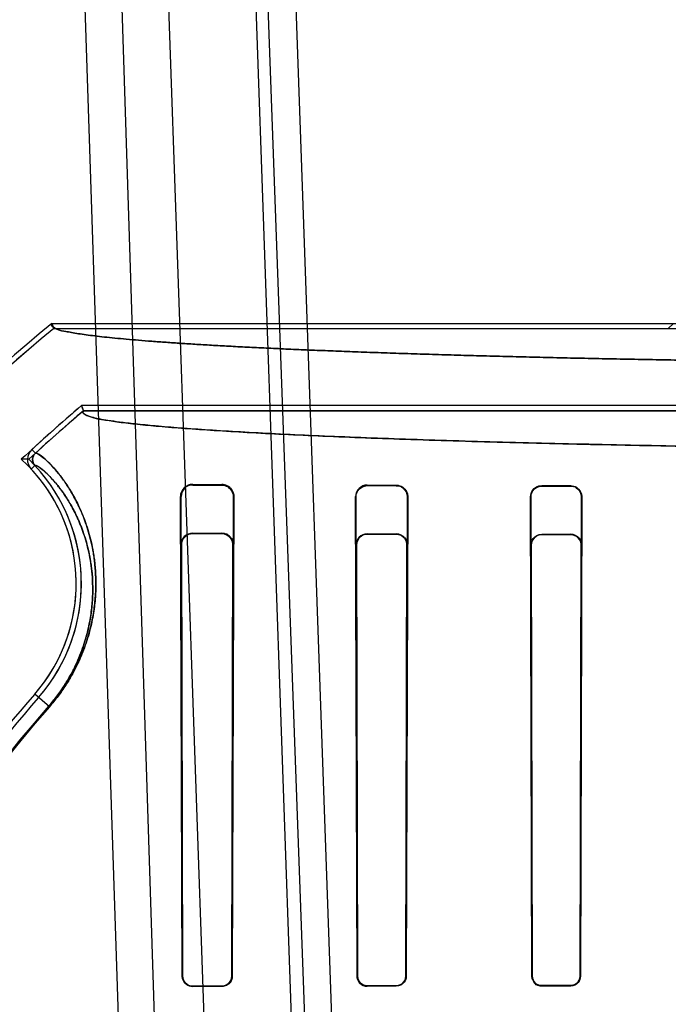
# Model space of a CAD drawing. Header units: millimetres. Extents: x 0 to 297, y 0 to 210.
# Tile 222 of 256: x 58.252 to 58.408, y 160.174 to 160.411. Entities that reach past the tile are written whole.
import ezdxf

# ---------------------------------------------------------------- set-up
doc = ezdxf.new("R2010")
doc.units = ezdxf.units.MM
doc.header["$LTSCALE"] = 16.335
doc.layers.get('0').update_dxf_attribs({"linetype": 'CONTINUOUS'})
for name, color, linetype in [('AXES_REF', 7, 'CONTINUOUS'), ('INTFCLR_1', 7, 'CONTINUOUS'), ('INTFCLR_144815', 7, 'CONTINUOUS'), ('INTFCLR_72935', 7, 'CONTINUOUS')]:
    doc.layers.add(name, color=color, linetype=linetype)

msp = doc.modelspace()

# ---------------------------------------------------------------- linework, layer by layer
at = {"color": 7, "linetype": 'Continuous'}
for radius in [6.787079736, 6.7865, 6.743039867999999]:
    msp.add_circle((57.4637311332, 154.7114782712), radius, dxfattribs=at)
msp.add_arc((57.4637311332, 154.7114782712), 6.72, 278.2771290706, 261.7228709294, dxfattribs=at)
at = {"layer": 'AXES_REF', "color": 9, "linetype": 'Continuous'}
msp.add_circle((57.4637311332, 154.7114782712), 6.191158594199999, dxfattribs=at)
at = {"layer": 'INTFCLR_1', "color": 6, "linetype": 'Continuous'}
for p, q in [((58.2595149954, 160.3379506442), (58.25995656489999, 160.3367163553)), ((58.25951499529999, 160.3379506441), (58.43805162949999, 160.3379506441)), ((58.4091383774, 160.3379506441), (58.4079040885, 160.3367163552)), ((58.25995656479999, 160.3367163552), (58.4079040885, 160.3367163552)), ((58.2671145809, 160.3169378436), (58.26666085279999, 160.3181721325)), ((58.4079040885, 160.3181721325), (58.26666085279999, 160.3181721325)), ((58.7887390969, 160.3169378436), (58.267114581, 160.3169378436)), ((58.2934268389, 160.2992298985), (58.3004268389, 160.2991940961)), ((58.2934268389, 160.2990589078), (58.3004268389, 160.299031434)), ((58.33542683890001, 160.2990538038), (58.3424268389, 160.2990314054)), ((58.33542683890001, 160.2989177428), (58.3424268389, 160.2988988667)), ((58.3774268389, 160.2989391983), (58.3844268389, 160.2989241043)), ((58.3774268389, 160.2988195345), (58.3844268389, 160.298806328)), ((58.2908937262, 160.1808643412), (58.2904662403, 160.2962658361)), ((58.2909977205, 160.1808643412), (58.2906362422, 160.2962658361)), ((58.303169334, 160.2962658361), (58.3028253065, 160.1808643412)), ((58.3033240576, 160.2962658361), (58.3029255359, 160.1808643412)), ((58.33300224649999, 160.1808643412), (58.3326433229, 160.2962658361)), ((58.3330965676, 160.1808643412), (58.3327784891, 160.2962658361)), ((58.3450426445, 160.2962658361), (58.3447344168, 160.1808643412)), ((58.34517115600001, 160.2962658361), (58.34482640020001, 160.1808643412)), ((58.3750821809, 160.1808643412), (58.37475880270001, 160.2962658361)), ((58.3751704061, 160.1808643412), (58.3748775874, 160.2962658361)), ((58.386953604, 160.2962658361), (58.3866668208, 160.1808643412)), ((58.3870687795, 160.2962658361), (58.3867535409, 160.1808643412)), ((58.3004268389, 160.1784643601), (58.2934268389, 160.1784463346)), ((58.3004268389, 160.1783639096), (58.2934268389, 160.1783440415)), ((58.3424268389, 160.1785564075), (58.33542683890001, 160.1785428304)), ((58.3424268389, 160.1784643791), (58.33542683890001, 160.1784496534)), ((58.3844268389, 160.1786249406), (58.3774268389, 160.1786149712)), ((58.3774268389, 160.1785275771), (58.3844268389, 160.1785382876))]:
    msp.add_line(p, q, dxfattribs=at)
at = {"layer": 'INTFCLR_1', "color": 9, "linetype": 'Continuous'}
for p, q in [((58.2555646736, 160.3067203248), (58.2547292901, 160.3076289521)), ((58.2554490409, 160.3037428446), (58.2545458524, 160.3029015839)), ((58.2934268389, 160.2992298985), (58.2934268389, 160.2990589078)), ((58.3004268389, 160.299031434), (58.3004268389, 160.299194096)), ((58.33542683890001, 160.2990538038), (58.33542683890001, 160.2989177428)), ((58.3424268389, 160.2988988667), (58.3424268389, 160.2990314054)), ((58.3774268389, 160.2989391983), (58.3774268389, 160.2988195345)), ((58.3844268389, 160.298806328), (58.3844268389, 160.2989241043)), ((58.2906362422, 160.2962658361), (58.2904662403, 160.2962658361)), ((58.3033240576, 160.2962658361), (58.303169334, 160.2962658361)), ((58.3327784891, 160.2962658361), (58.3326433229, 160.2962658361)), ((58.34517115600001, 160.2962658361), (58.3450426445, 160.2962658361)), ((58.3748775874, 160.2962658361), (58.37475880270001, 160.2962658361)), ((58.3870687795, 160.2962658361), (58.386953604, 160.2962658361)), ((58.2589227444, 160.2456871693), (58.2553968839, 160.2487700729)), ((58.2908937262, 160.1808643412), (58.2909977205, 160.1808643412)), ((58.3028253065, 160.1808643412), (58.3029255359, 160.1808643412)), ((58.33300224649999, 160.1808643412), (58.3330965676, 160.1808643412)), ((58.3447344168, 160.1808643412), (58.34482640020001, 160.1808643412)), ((58.3750821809, 160.1808643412), (58.3751704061, 160.1808643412)), ((58.3866668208, 160.1808643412), (58.3867535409, 160.1808643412)), ((58.2934268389, 160.1784463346), (58.2934268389, 160.1783440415)), ((58.3004268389, 160.1783639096), (58.3004268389, 160.1784643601)), ((58.33542683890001, 160.1785428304), (58.33542683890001, 160.1784496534)), ((58.3424268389, 160.1784643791), (58.3424268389, 160.1785564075)), ((58.3774268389, 160.1786149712), (58.3774268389, 160.1785275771)), ((58.3844268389, 160.1785382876), (58.3844268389, 160.1786249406))]:
    msp.add_line(p, q, dxfattribs=at)
at = {"layer": 'INTFCLR_1', "color": 7, "linetype": 'Continuous'}
for points in [[(58.3753467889, 160.179994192), (58.3753098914, 160.1800876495), (58.3752772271, 160.1801825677), (58.37524884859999, 160.1802787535), (58.3752247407, 160.1803762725), (58.37520502, 160.1804746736), (58.375189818, 160.1805729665), (58.3751790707, 160.1806706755), (58.37517263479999, 160.1807678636), (58.3751704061, 160.1808643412)], [(58.33542683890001, 160.1785428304), (58.3353268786, 160.17854478), (58.3352263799, 160.178551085), (58.3351255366, 160.1785618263), (58.33502467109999, 160.1785770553), (58.33492386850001, 160.1785968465), (58.334822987, 160.1786213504), (58.3347221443, 160.1786506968), (58.33462170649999, 160.1786849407), (58.3345219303, 160.1787241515)]]:
    msp.add_lwpolyline(points, dxfattribs=at)
at = {"layer": 'INTFCLR_1', "color": 6, "linetype": 'Continuous'}
for centre, radius, start, end in [((58.5279268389, 160.0104782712), 0.4221840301, 129.3995061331, 163.0369045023), ((58.5279268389, 160.0104782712), 0.4036526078, 130.3349250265, 132.5951338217), ((58.5279268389, 160.0104782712), 0.402418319, 130.3994273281, 132.5951405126), ((58.2569859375, 160.3051741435), 0.0033344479, 132.5907813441, 222.9640981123), ((58.2569859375, 160.3051741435), 0.002100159, 132.5907853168, 222.9632922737), ((58.2249815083, 160.2753643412), 0.0404023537, 318.8345507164, 42.9668588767), ((58.2249815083, 160.2753643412), 0.0416366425, 318.8345507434, 42.9668585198), ((58.29341096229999, 160.2962851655), 0.0029447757, 89.6910913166, 180.3760887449), ((58.2934155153, 160.2962796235), 0.0027793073, 89.76656095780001, 180.2842300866), ((58.33541764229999, 160.2962794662), 0.0027743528, 89.81007119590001, 180.2814887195), ((58.5279268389, 160.0104782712), 0.3620159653, 138.8345507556, 166.0686238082), ((58.5279268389, 160.0104782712), 0.3607816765, 138.8345507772, 166.0686236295)]:
    msp.add_arc(centre, radius, start, end, dxfattribs=at)
at = {"layer": 'INTFCLR_1', "color": 9, "linetype": 'Continuous'}
for radius, start, end in [(0.3575673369, 138.8345507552, 166.0686236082), (0.3573323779, 138.8345501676, 166.0686229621)]:
    msp.add_arc((58.5279268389, 160.0104782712), radius, start, end, dxfattribs=at)
at = {"layer": 'INTFCLR_1', "color": 6, "linetype": 'Continuous'}
for points, knots in [([(58.4441997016, 160.3286428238), (58.4417048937, 160.328671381), (58.4367416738, 160.3287310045), (58.4293386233, 160.3288285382), (58.42202117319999, 160.3289336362), (58.4147956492, 160.3290462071), (58.4076683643, 160.3291661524), (58.4006454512, 160.3292933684), (58.39373307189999, 160.3294277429), (58.3869371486, 160.3295691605), (58.3802636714, 160.3297174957), (58.3737183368, 160.3298726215), (58.3673069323, 160.3300343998), (58.3610349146, 160.3302026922), (58.3549078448, 160.3303773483), (58.348930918, 160.3305582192), (58.3431094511, 160.3307451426), (58.33744836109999, 160.3309379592), (58.3319527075, 160.331136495), (58.32662710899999, 160.3313405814), (58.3214763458, 160.3315500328), (58.3165047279, 160.3317646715), (58.3117167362, 160.3319843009), (58.3071163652, 160.3322087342), (58.30270777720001, 160.3324377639), (58.2984946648, 160.3326711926), (58.2944808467, 160.332908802), (58.29066967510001, 160.3331503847), (58.2870645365, 160.3333957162), (58.2836684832, 160.3336445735), (58.2804844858, 160.3338967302), (58.27751528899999, 160.3341519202), (58.27476335, 160.3344099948), (58.2722313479, 160.3346703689), (58.2699204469, 160.3349338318), (58.2678358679, 160.3351966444), (58.2659689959, 160.3354694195), (58.2643536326, 160.3357176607), (58.2625586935, 160.3361193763), (58.2611444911, 160.3361712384), (58.25903865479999, 160.337560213), (58.25951499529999, 160.3379506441)], [0, 0, 0, 0, 0.0403244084, 0.08022268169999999, 0.1196604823, 0.158603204, 0.1970177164, 0.2348698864, 0.2721280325, 0.3087585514, 0.3447311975, 0.3800131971, 0.4145757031, 0.4483870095, 0.4814196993, 0.5136432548, 0.5450319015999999, 0.5755562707, 0.6051923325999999, 0.6339120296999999, 0.6616931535, 0.6885090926, 0.7143394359, 0.7391592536, 0.7629498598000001, 0.7856881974, 0.8073570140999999, 0.8279356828, 0.8474088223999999, 0.8657587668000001, 0.8829705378, 0.8990301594, 0.9139245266, 0.9276417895, 0.9401714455, 0.951504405, 0.9616333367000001, 0.9705528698, 0.9782603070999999, 0.9900456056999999, 1, 1, 1, 1]), ([(58.788739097, 160.3169378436), (58.789451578, 160.3163314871), (58.7859808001, 160.3150376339), (58.7837009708, 160.3147715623), (58.7798509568, 160.3141361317), (58.7755378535, 160.3136733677), (58.77021874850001, 160.3131581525), (58.764075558, 160.3126711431), (58.7569748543, 160.3121835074), (58.7490478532, 160.3117131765), (58.74032019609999, 160.3112593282), (58.7308241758, 160.3108244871), (58.7205970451, 160.3104102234), (58.709672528, 160.3100179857), (58.69809397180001, 160.3096493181), (58.685902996, 160.3093055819), (58.67315286, 160.3089882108), (58.6598838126, 160.308698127), (58.6461395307, 160.3084362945), (58.63197311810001, 160.3082037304), (58.6174440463, 160.3080013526), (58.602599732, 160.307829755), (58.5874860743, 160.3076894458), (58.57215508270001, 160.3075809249), (58.55666510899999, 160.3075046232), (58.5410787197, 160.3074608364), (58.5254610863, 160.3074496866), (58.5098673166, 160.3074711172), (58.4943488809, 160.3075249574), (58.4789521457, 160.3076110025), (58.4637304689, 160.3077289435), (58.4487373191, 160.3078783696), (58.4340304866, 160.308058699), (58.4196674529, 160.3082691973), (58.4057019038, 160.3085089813), (58.3921774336, 160.308777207), (58.3791459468, 160.309072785), (58.3666524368, 160.3093946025), (58.3547407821, 160.3097413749), (58.34344150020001, 160.3101121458), (58.3328025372, 160.3105053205), (58.3228554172, 160.3109195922), (58.3136400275, 160.31135315), (58.30518477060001, 160.3118045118), (58.29752298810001, 160.3122717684), (58.2906866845, 160.3127519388), (58.2847847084, 160.3132371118), (58.279916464, 160.3137078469), (58.2760968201, 160.3141575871), (58.2732856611, 160.3145407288), (58.2710901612, 160.314942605), (58.2693433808, 160.3152427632), (58.2663710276, 160.3163050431), (58.2671145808, 160.3169378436)], [0, 0, 0, 0, 0.005364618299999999, 0.0105103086, 0.0174735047, 0.0261349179, 0.0359631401, 0.0479194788, 0.0615367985, 0.0767520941, 0.0934596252, 0.1116466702, 0.1312601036, 0.1521500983, 0.1743285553, 0.197685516, 0.2220813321, 0.2474609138, 0.273788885, 0.3009058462, 0.3287025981, 0.3571072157, 0.3860294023, 0.4153686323, 0.4450179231, 0.4748505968, 0.5047419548, 0.5345700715, 0.5642659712, 0.5937258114, 0.6228569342, 0.6515502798, 0.6797013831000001, 0.707192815, 0.7339173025, 0.7597921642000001, 0.7847578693, 0.8086595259, 0.8314541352, 0.8530886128, 0.8734848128, 0.8924998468, 0.9101750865, 0.9263842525, 0.9410518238, 0.9541875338, 0.9656850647, 0.9749912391, 0.9822753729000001, 0.9876216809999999, 0.9915377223, 0.9944014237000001, 1, 1, 1, 1]), ([(58.3004268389, 160.299031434), (58.3008924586, 160.299029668), (58.30230555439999, 160.2986875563), (58.3031735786, 160.2971925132), (58.303169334, 160.2962658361)], [0, 0, 0, 0, 0.3344248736, 1, 1, 1, 1]), ([(58.3327784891, 160.2962658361), (58.33277654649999, 160.2967396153), (58.333120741, 160.2981091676), (58.3345574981, 160.2989201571), (58.33542683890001, 160.2989177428)], [0, 0, 0, 0, 0.3527462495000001, 1, 1, 1, 1]), ([(58.3424268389, 160.2990314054), (58.3429742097, 160.2990297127), (58.34440665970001, 160.2986078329), (58.3451750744, 160.2971186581), (58.34517115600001, 160.2962658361)], [0, 0, 0, 0, 0.390923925, 1, 1, 1, 1]), ([(58.3424268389, 160.2988988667), (58.3429830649, 160.2988974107), (58.3443552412, 160.2984599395), (58.345045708, 160.2970456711), (58.3450426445, 160.2962658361)], [0, 0, 0, 0, 0.4163167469, 1, 1, 1, 1]), ([(58.37475880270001, 160.2962658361), (58.3747567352, 160.2967586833), (58.3751185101, 160.2981424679), (58.3765647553, 160.298941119), (58.3774268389, 160.2989391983)], [0, 0, 0, 0, 0.3637448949, 1, 1, 1, 1]), ([(58.3748775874, 160.2962658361), (58.3748758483, 160.2967397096), (58.3752250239, 160.2980621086), (58.3766060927, 160.298821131), (58.3774268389, 160.2988195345)], [0, 0, 0, 0, 0.3660340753, 1, 1, 1, 1]), ([(58.3844268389, 160.2989241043), (58.3849013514, 160.2989231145), (58.3862680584, 160.2985706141), (58.38707229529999, 160.2971339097), (58.3870687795, 160.2962658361)], [0, 0, 0, 0, 0.3534303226, 1, 1, 1, 1]), ([(58.3844268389, 160.298806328), (58.3848889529, 160.2988054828), (58.3861975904, 160.2984605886), (58.3869565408, 160.2970880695), (58.386953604, 160.2962658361)], [0, 0, 0, 0, 0.3598034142, 1, 1, 1, 1]), ([(58.2934268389, 160.1783440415), (58.2928910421, 160.1783424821), (58.29156768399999, 160.1787564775), (58.2908953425, 160.1801138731), (58.2908937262, 160.1808643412)], [0, 0, 0, 0, 0.4165529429, 1, 1, 1, 1]), ([(58.3028253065, 160.1808643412), (58.3028243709, 160.1803666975), (58.302438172, 160.1791152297), (58.3011493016, 160.1784661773), (58.3004268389, 160.1784643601)], [0, 0, 0, 0, 0.4078687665, 1, 1, 1, 1]), ([(58.3029255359, 160.1808643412), (58.30292457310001, 160.1803986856), (58.3025756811, 160.1791065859), (58.30122836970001, 160.1783661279), (58.3004268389, 160.1783639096)], [0, 0, 0, 0, 0.3674716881, 1, 1, 1, 1]), ([(58.33542683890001, 160.1784496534), (58.3349672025, 160.1784486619), (58.333712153, 160.1787909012), (58.33300373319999, 160.1800959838), (58.33300224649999, 160.1808643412)], [0, 0, 0, 0, 0.3742987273, 1, 1, 1, 1]), ([(58.3447344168, 160.1808643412), (58.3447334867, 160.18032915), (58.3443012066, 160.179113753), (58.34306791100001, 160.178557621), (58.3424268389, 160.1785564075)], [0, 0, 0, 0, 0.4549926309, 1, 1, 1, 1]), ([(58.34482640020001, 160.1808643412), (58.3448254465, 160.1803578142), (58.3444298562, 160.1791041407), (58.34314126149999, 160.1784658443), (58.3424268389, 160.1784643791)], [0, 0, 0, 0, 0.4148630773, 1, 1, 1, 1]), ([(58.3774268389, 160.1785275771), (58.37684145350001, 160.1785266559), (58.3755986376, 160.1790102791), (58.37508327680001, 160.1802554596), (58.3750821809, 160.1808643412)], [0, 0, 0, 0, 0.4901628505, 1, 1, 1, 1]), ([(58.3866668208, 160.1808643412), (58.3866659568, 160.1803392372), (58.3862400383, 160.1791584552), (58.38504353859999, 160.1786257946), (58.3844268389, 160.1786249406)], [0, 0, 0, 0, 0.4598900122, 1, 1, 1, 1]), ([(58.3867535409, 160.1808643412), (58.3867525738, 160.1803170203), (58.3863079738, 160.1790902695), (58.3850655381, 160.1785392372), (58.3844268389, 160.1785382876)], [0, 0, 0, 0, 0.4614770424, 1, 1, 1, 1])]:
    msp.add_open_spline(points, degree=3, knots=knots, dxfattribs=at)
at = {"layer": 'INTFCLR_1', "color": 9, "linetype": 'Continuous'}
for points, knots in [([(58.2555646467, 160.3067203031), (58.2556376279, 160.3067874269), (58.2560083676, 160.3066994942), (58.25689656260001, 160.3061478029), (58.258187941, 160.3050607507), (58.2597017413, 160.3035229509), (58.2611886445, 160.3017950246), (58.2628066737, 160.2996238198), (58.2644963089, 160.2969539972), (58.2661783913, 160.2937287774), (58.2677596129, 160.2898625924), (58.2688434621, 160.2861564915), (58.269427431, 160.2832686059), (58.2697098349, 160.2814394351), (58.2699509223, 160.2794470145), (58.2701334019, 160.2767815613), (58.2701159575, 160.2733534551), (58.2698557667, 160.2703016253), (58.2694621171, 160.2676865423), (58.2688862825, 160.2647856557), (58.2680419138, 160.2617570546), (58.2670506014, 160.2590600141), (58.26636504, 160.2574188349), (58.26558276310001, 160.2556957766), (58.26469369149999, 160.2539619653), (58.2636921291, 160.2522239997), (58.2625764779, 160.2504324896), (58.2610252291, 160.2482126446), (58.2596494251, 160.2465182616), (58.2589227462, 160.2456871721)], [0, 0, 0, 0, 0.0043487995, 0.0136035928, 0.04878972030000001, 0.0757239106, 0.1088987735, 0.1484675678, 0.1944556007, 0.2472995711, 0.3078051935, 0.3773692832, 0.41627962, 0.4369550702, 0.4585302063, 0.5042876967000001, 0.5540248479, 0.6087443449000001, 0.6384498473, 0.6699745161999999, 0.7384164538, 0.776051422, 0.7959419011, 0.8164110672, 0.8590356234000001, 0.8813281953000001, 0.9043733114, 0.9515813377, 1, 1, 1, 1]), ([(58.25544905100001, 160.3037428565), (58.2555196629, 160.3038084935), (58.2558751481, 160.3037375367), (58.2567330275, 160.3032188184), (58.2579646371, 160.3021995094), (58.259410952, 160.3007471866), (58.26082925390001, 160.2991147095), (58.2623728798, 160.2970604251), (58.2639848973, 160.2945321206), (58.2655903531, 160.2914753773), (58.2671005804, 160.2878087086), (58.2681371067, 160.2842919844), (58.2686967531, 160.2815507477), (58.2689679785, 160.27981406), (58.2692046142, 160.2778853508), (58.2693071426, 160.2763918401), (58.269340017, 160.2753643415)], [0, 0, 0, 0, 0.008799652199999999, 0.0271536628, 0.09670637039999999, 0.1498906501, 0.2153965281, 0.2935349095, 0.3843625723, 0.4887483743, 0.6082902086, 0.7457545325, 0.8226554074, 0.8635204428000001, 0.9061657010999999, 1, 1, 1, 1]), ([(58.269340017, 160.2753643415), (58.26937327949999, 160.2743247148), (58.2693620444, 160.2720970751), (58.2691214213, 160.2692347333), (58.2687500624, 160.2667499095), (58.2682056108, 160.263993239), (58.2674056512, 160.2611149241), (58.2663127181, 160.2581352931), (58.265268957, 160.2557377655), (58.2642283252, 160.2537062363), (58.2632771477, 160.2520543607), (58.26221746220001, 160.2503516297), (58.26074373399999, 160.2482418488), (58.25943642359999, 160.2466316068), (58.2587458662, 160.2458418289)], [0, 0, 0, 0, 0.0971929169, 0.2079428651, 0.2680693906, 0.3318806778, 0.4704266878, 0.5466146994, 0.6283116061, 0.7146055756, 0.7597379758, 0.8063943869, 0.9019712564, 1, 1, 1, 1])]:
    msp.add_open_spline(points, degree=3, knots=knots, dxfattribs=at)
at = {"layer": 'INTFCLR_1', "color": 7, "linetype": 'Continuous'}
for points, knots in [([(58.3028462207, 160.2978807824), (58.3025718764, 160.2982985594), (58.3018304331, 160.2989647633), (58.3008730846, 160.2991918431), (58.3004268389, 160.299194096)], [0, 0, 0, 0, 0.5283023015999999, 1, 1, 1, 1]), ([(58.3004268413, 160.2991940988), (58.30093752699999, 160.2991947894), (58.3024335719, 160.2988082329), (58.30333928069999, 160.2972295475), (58.30332406, 160.2962658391)], [0, 0, 0, 0, 0.3463418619, 1, 1, 1, 1]), ([(58.2934268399, 160.1784463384), (58.2929566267, 160.1784446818), (58.29169919, 160.1787981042), (58.29099316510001, 160.1801038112), (58.2909977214, 160.1808643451)], [0, 0, 0, 0, 0.3820523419, 1, 1, 1, 1]), ([(58.33542683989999, 160.1785428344), (58.334836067, 160.1785412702), (58.33360074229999, 160.1790326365), (58.3330945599, 160.1802683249), (58.3330965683, 160.1808643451)], [0, 0, 0, 0, 0.4977886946, 1, 1, 1, 1]), ([(58.3774268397, 160.178614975), (58.3768620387, 160.1786139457), (58.375666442, 160.1790814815), (58.3751697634, 160.1802796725), (58.3751704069, 160.1808643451)], [0, 0, 0, 0, 0.4913564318, 1, 1, 1, 1])]:
    msp.add_open_spline(points, degree=3, knots=knots, dxfattribs=at)
for points in [[(58.3033240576, 160.2962658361), (58.3033273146, 160.2968272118), (58.3031543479, 160.297411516), (58.3028462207, 160.2978807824)], [(58.29174136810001, 160.1791225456), (58.29138454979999, 160.1794655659), (58.2910387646, 160.1799351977), (58.2910378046, 160.1804301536)], [(58.3345219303, 160.1787241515), (58.3339721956, 160.1789549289), (58.3332668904, 160.179401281), (58.3332658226, 160.1799974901)], [(58.3774268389, 160.1786149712), (58.3768789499, 160.1786141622), (58.376108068, 160.1787072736), (58.3758955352, 160.1792122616)], [(58.2934268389, 160.1784463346), (58.2929679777, 160.1784451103), (58.2924367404, 160.1785159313), (58.29210594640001, 160.1788339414)]]:
    msp.add_open_spline(points, degree=3, dxfattribs=at)
at = {"layer": 'INTFCLR_144815', "color": 9, "linetype": 'Continuous'}
for p, q in [((58.2629751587, 160.5484094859), (58.2810931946, 160.0032339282)), ((58.2720047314, 160.5484094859), (58.2895645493, 160.0034171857)), ((58.2829268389, 160.5484094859), (58.3019909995, 160.0025010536)), ((58.3039268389, 160.5484094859), (58.32296540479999, 160.0032339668)), ((58.3265183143, 160.0022861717), (58.3067365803, 160.5484094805)), ((58.313451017, 160.5484094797), (58.3327746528, 160.0031802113))]:
    msp.add_line(p, q, dxfattribs=at)
at = {"layer": 'INTFCLR_72935', "color": 6, "linetype": 'Continuous'}
for p, q in [((58.259956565, 160.3367163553), (58.25951499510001, 160.337950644)), ((58.25951499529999, 160.3379506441), (58.43805162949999, 160.3379506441)), ((58.25995656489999, 160.3367163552), (58.43471161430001, 160.3367163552)), ((58.2666608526, 160.3181721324), (58.2671145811, 160.3169378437)), ((58.43471161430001, 160.3181721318), (58.2666608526, 160.3181721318)), ((58.2671145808, 160.3169378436), (58.788739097, 160.3169378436)), ((58.2934268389, 160.2874840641), (58.3004268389, 160.2874522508)), ((58.3004268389, 160.287303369), (58.2934268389, 160.2873289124)), ((58.33542683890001, 160.2873241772), (58.3424268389, 160.2873033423)), ((58.3424268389, 160.2871785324), (58.33542683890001, 160.2871964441)), ((58.3774268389, 160.2872167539), (58.3844268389, 160.2872024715)), ((58.3844268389, 160.2870902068), (58.3774268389, 160.2871028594)), ((58.2905359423, 160.2845908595), (58.2908937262, 160.1808643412)), ((58.2906905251, 160.2845908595), (58.2909977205, 160.1808643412)), ((58.3028253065, 160.1808643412), (58.3031186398, 160.2845908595)), ((58.3032615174, 160.2845908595), (58.3029255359, 160.1808643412)), ((58.3326970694, 160.2845908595), (58.33300224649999, 160.1808643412)), ((58.33282415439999, 160.2845908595), (58.3330965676, 160.1808643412)), ((58.3447344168, 160.1808643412), (58.3449988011, 160.2845908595)), ((58.3451203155, 160.2845908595), (58.34482640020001, 160.1808643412)), ((58.3750821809, 160.1808643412), (58.37480546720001, 160.2845908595)), ((58.3749186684, 160.2845908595), (58.3751704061, 160.1808643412)), ((58.3866668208, 160.1808643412), (58.3869135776, 160.2845908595)), ((58.3870236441, 160.2845908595), (58.3867535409, 160.1808643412)), ((58.2934268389, 160.1784463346), (58.3004268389, 160.1784643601)), ((58.3004268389, 160.1783639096), (58.2934268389, 160.1783440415)), ((58.33542683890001, 160.1785428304), (58.3424268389, 160.1785564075)), ((58.3424268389, 160.1784643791), (58.33542683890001, 160.1784496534)), ((58.3774268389, 160.1786149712), (58.3844268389, 160.1786249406)), ((58.3844268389, 160.1785382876), (58.3774268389, 160.1785275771))]:
    msp.add_line(p, q, dxfattribs=at)
at = {"layer": 'INTFCLR_72935', "color": 9, "linetype": 'Continuous'}
for p, q in [((58.2934268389, 160.2873289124), (58.2934268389, 160.2874840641)), ((58.3004268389, 160.2874522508), (58.3004268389, 160.287303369)), ((58.33542683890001, 160.2871964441), (58.33542683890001, 160.2873241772)), ((58.3424268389, 160.2873033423), (58.3424268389, 160.2871785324)), ((58.3774268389, 160.2871028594), (58.3774268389, 160.2872167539)), ((58.3844268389, 160.2872024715), (58.3844268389, 160.2870902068)), ((58.2905359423, 160.2845908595), (58.2906905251, 160.2845908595)), ((58.3031186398, 160.2845908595), (58.3032615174, 160.2845908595)), ((58.3326970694, 160.2845908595), (58.33282415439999, 160.2845908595)), ((58.3449988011, 160.2845908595), (58.3451203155, 160.2845908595)), ((58.37480546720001, 160.2845908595), (58.3749186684, 160.2845908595)), ((58.3869135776, 160.2845908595), (58.3870236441, 160.2845908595)), ((58.2589227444, 160.2456871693), (58.2553968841, 160.2487700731)), ((58.2909977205, 160.1808643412), (58.2908937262, 160.1808643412)), ((58.3029255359, 160.1808643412), (58.3028253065, 160.1808643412)), ((58.3330965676, 160.1808643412), (58.33300224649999, 160.1808643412)), ((58.34482640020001, 160.1808643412), (58.3447344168, 160.1808643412)), ((58.3751704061, 160.1808643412), (58.3750821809, 160.1808643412)), ((58.3867535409, 160.1808643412), (58.3866668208, 160.1808643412)), ((58.2934268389, 160.1783440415), (58.2934268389, 160.1784463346)), ((58.3004268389, 160.1784643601), (58.3004268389, 160.1783639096)), ((58.33542683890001, 160.1784496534), (58.33542683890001, 160.1785428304)), ((58.3424268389, 160.1785564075), (58.3424268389, 160.1784643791)), ((58.3774268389, 160.1785275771), (58.3774268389, 160.1786149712)), ((58.3844268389, 160.1786249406), (58.3844268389, 160.1785382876))]:
    msp.add_line(p, q, dxfattribs=at)
at = {"layer": 'INTFCLR_72935', "color": 7, "linetype": 'Continuous'}
for points in [[(58.3868451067, 160.2855477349), (58.38688285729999, 160.28544481), (58.3869162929, 160.2853402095), (58.3869453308, 160.2852341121), (58.386970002, 160.2851261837), (58.3869900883, 160.2850171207), (58.3870053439, 160.2849086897), (58.38701587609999, 160.2848016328), (58.3870219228, 160.2846956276), (58.3870236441, 160.2845908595)], [(58.3752654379, 160.1799605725), (58.3752270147, 160.1800579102), (58.3751930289, 160.180156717), (58.375163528, 160.1802567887), (58.3751384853, 160.1803582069), (58.3751180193, 160.1804604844), (58.37510226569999, 160.1805625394), (58.3750911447, 160.180663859), (58.3750844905, 160.180764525), (58.3750821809, 160.1808643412)], [(58.3751704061, 160.1808643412), (58.3751726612, 160.1807672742), (58.3751791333, 160.1806699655), (58.3751898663, 160.1805726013), (58.3752048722, 160.1804755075), (58.3752241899, 160.1803787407), (58.3752479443, 160.1802821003), (58.37527623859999, 160.1801856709), (58.3753090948, 160.1800898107), (58.3753465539, 160.1799947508)], [(58.33542683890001, 160.1784496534), (58.3353234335, 160.1784516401), (58.3352193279, 160.1784581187), (58.3351147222, 160.1784691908), (58.3350099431, 160.1784849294), (58.3349050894, 160.178505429), (58.3348000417, 160.1785308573), (58.3346949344, 160.1785613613), (58.3345901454, 160.1785970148), (58.3344859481, 160.1786379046)], [(58.334524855, 160.1787229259), (58.3346225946, 160.1786846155), (58.3347216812, 160.1786508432), (58.33482190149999, 160.1786216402), (58.3349233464, 160.178596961), (58.3350255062, 160.1785769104), (58.3351272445, 160.1785616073), (58.3352280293, 160.1785509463), (58.3353279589, 160.1785447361), (58.33542683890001, 160.1785428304)]]:
    msp.add_lwpolyline(points, dxfattribs=at)
at = {"layer": 'INTFCLR_72935', "color": 6, "linetype": 'Continuous'}
for centre, radius, start, end in [((58.5279268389, 160.0104782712), 0.423418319, 129.3396669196, 163.123559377), ((58.5279268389, 160.0104782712), 0.4221840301, 129.3995061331, 163.1759166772), ((58.5279268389, 160.0104782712), 0.4036526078, 130.3349250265, 133.0911961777), ((58.5279268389, 160.0104782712), 0.402418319, 130.3994272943, 132.9037340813), ((58.25287495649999, 160.2032760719), 0.1019789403, 89.3830192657, 90.3978234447), ((58.2249815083, 160.2753643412), 0.0404023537, 318.8345507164, 47.7113289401), ((58.2249815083, 160.2753643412), 0.0416366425, 318.8345507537, 45.8691424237), ((58.29341315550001, 160.2846068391), 0.0028772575, 89.7275168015, 180.3182079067), ((58.2934165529, 160.2846028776), 0.0027260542, 89.78380881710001, 180.2525944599), ((58.33541846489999, 160.2846027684), 0.0027214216, 89.82369682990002, 180.2507261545), ((58.5279268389, 160.0104782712), 0.3620159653, 138.8345507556, 166.0686238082), ((58.5279268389, 160.0104782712), 0.3607816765, 138.8345507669, 166.0686236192)]:
    msp.add_arc(centre, radius, start, end, dxfattribs=at)
at = {"layer": 'INTFCLR_72935', "color": 9, "linetype": 'Continuous'}
for radius, start, end in [(0.3575673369, 138.8345507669, 166.0686236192), (0.3573323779, 138.8345501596, 166.0686229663)]:
    msp.add_arc((58.5279268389, 160.0104782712), radius, start, end, dxfattribs=at)
at = {"layer": 'INTFCLR_72935', "color": 6, "linetype": 'Continuous'}
for points, knots in [([(58.25951499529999, 160.3379506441), (58.2590386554, 160.3375602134), (58.2611444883, 160.3361712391), (58.2625586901, 160.3361193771), (58.2643536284, 160.3357176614), (58.2659689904, 160.3354694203), (58.2678358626, 160.3351966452), (58.2699204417, 160.3349338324), (58.272231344, 160.3346703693), (58.2747633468, 160.3344099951), (58.2775152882, 160.3341519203), (58.2804844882, 160.33389673), (58.2836684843, 160.3336445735), (58.28706453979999, 160.333395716), (58.2906696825, 160.3331503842), (58.29448085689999, 160.3329088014), (58.2984946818, 160.3326711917), (58.302707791, 160.3324377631), (58.3071163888, 160.332208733), (58.31171675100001, 160.3319843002), (58.3165047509, 160.3317646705), (58.3214763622, 160.3315500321), (58.326627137, 160.3313405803), (58.331952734, 160.331136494), (58.3374483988, 160.3309379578), (58.3431094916, 160.3307451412), (58.34893096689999, 160.3305582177), (58.3549078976, 160.3303773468), (58.3610349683, 160.3302026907), (58.36730698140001, 160.3300343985), (58.3737183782, 160.3298726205), (58.3802637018, 160.3297174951), (58.3869371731, 160.3295691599), (58.3937330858, 160.3294277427), (58.40064546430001, 160.3292933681), (58.4076683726, 160.3291661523), (58.41479566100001, 160.329046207), (58.4220211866, 160.328933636), (58.4293386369, 160.3288285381), (58.4367416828, 160.3287310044), (58.4417048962, 160.3286713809), (58.4441997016, 160.3286428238)], [0, 0, 0, 0, 0.0099543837, 0.0217396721, 0.0294471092, 0.0383666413, 0.0484955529, 0.05982853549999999, 0.072358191, 0.08607545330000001, 0.1009698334, 0.1170294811, 0.134241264, 0.15259115, 0.1720643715, 0.1926430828, 0.214311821, 0.2370503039, 0.2608407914, 0.2856607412, 0.3114909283, 0.3383070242, 0.3660880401, 0.3948078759, 0.4244438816, 0.45496835, 0.4863569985, 0.518580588, 0.5516133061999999, 0.5854245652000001, 0.6199870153, 0.6552689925, 0.6912415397, 0.7278720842, 0.765130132, 0.8029823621, 0.8413968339, 0.8803395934, 0.9197774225, 0.9596756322, 1, 1, 1, 1]), ([(58.2671145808, 160.3169378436), (58.2664021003, 160.3163314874), (58.2698728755, 160.3150376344), (58.27215270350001, 160.3147715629), (58.2760027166, 160.3141361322), (58.280315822, 160.313673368), (58.2856349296, 160.3131581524), (58.2917781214, 160.312671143), (58.2988788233, 160.3121835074), (58.3068058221, 160.3117131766), (58.31553347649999, 160.3112593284), (58.3250294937, 160.3108244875), (58.3352566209, 160.3104102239), (58.3461811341, 160.3100179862), (58.3577596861, 160.3096493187), (58.3699506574, 160.3093055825), (58.3827007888, 160.3089882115), (58.3959698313, 160.3086981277), (58.4097141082, 160.3084362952), (58.4238805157, 160.308203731), (58.4384095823, 160.3080013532), (58.4532538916, 160.3078297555), (58.4683675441, 160.3076894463), (58.4836985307, 160.3075809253), (58.4991884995, 160.3075046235), (58.5147748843, 160.3074608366), (58.5303925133, 160.3074496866), (58.5459862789, 160.307471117), (58.5615047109, 160.3075249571), (58.57690144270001, 160.3076110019), (58.5921231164, 160.3077289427), (58.6071162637, 160.3078783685), (58.6218230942, 160.3080586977), (58.63618612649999, 160.3082691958), (58.65015167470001, 160.3085089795), (58.6636761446, 160.3087772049), (58.6767076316, 160.3090727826), (58.68920114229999, 160.3093945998), (58.70111279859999, 160.3097413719), (58.71241208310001, 160.3101121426), (58.7230510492, 160.3105053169), (58.7329981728, 160.3109195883), (58.7422135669, 160.3113531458), (58.7506688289, 160.3118045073), (58.7583306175, 160.3122717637), (58.7651669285, 160.3127519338), (58.7710689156, 160.313237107), (58.7759371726, 160.3137078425), (58.7797568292, 160.3141575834), (58.7825679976, 160.3145407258), (58.784763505, 160.3149426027), (58.7865102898, 160.3152427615), (58.78948265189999, 160.3163050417), (58.788739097, 160.3169378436)], [0, 0, 0, 0, 0.005364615, 0.0105103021, 0.0174734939, 0.0261349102, 0.035963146, 0.0479194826, 0.0615367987, 0.0767520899, 0.0934596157, 0.1116466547, 0.1312600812, 0.1521500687, 0.1743285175, 0.1976854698, 0.2220812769, 0.2474608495, 0.2737888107, 0.3009057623, 0.3287025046, 0.3571071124, 0.3860292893, 0.4153685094, 0.445017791, 0.474850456, 0.5047418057, 0.5345699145, 0.5642658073, 0.5937256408, 0.6228567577, 0.6515500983, 0.6797011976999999, 0.7071926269, 0.7339171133, 0.7597919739, 0.7847576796, 0.8086593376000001, 0.8314539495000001, 0.8530884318, 0.8734846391, 0.8924996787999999, 0.9101749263, 0.9263841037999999, 0.941051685, 0.9541874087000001, 0.965684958, 0.9749911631, 0.9822753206, 0.9876216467, 0.9915377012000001, 0.9944014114, 1, 1, 1, 1]), ([(58.2554490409, 160.3037428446), (58.2550875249, 160.3041309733), (58.2546487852, 160.305252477), (58.2551631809, 160.3063511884), (58.255564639, 160.306720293)], [0, 0, 0, 0, 0.4930573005, 1, 1, 1, 1]), ([(58.33542683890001, 160.2871964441), (58.3349379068, 160.2871977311), (58.3335872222, 160.2868345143), (58.33282104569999, 160.2854238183), (58.33282415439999, 160.2845908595)], [0, 0, 0, 0, 0.3698724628, 1, 1, 1, 1]), ([(58.37480546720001, 160.2845908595), (58.3748033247, 160.2851532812), (58.3752397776, 160.2865300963), (58.3766526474, 160.2872183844), (58.3774268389, 160.2872167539)], [0, 0, 0, 0, 0.420782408, 1, 1, 1, 1]), ([(58.3774268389, 160.2871028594), (58.3769502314, 160.2871037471), (58.3756475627, 160.2867475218), (58.3749159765, 160.2853887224), (58.3749186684, 160.2845908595)], [0, 0, 0, 0, 0.3739642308, 1, 1, 1, 1]), ([(58.3869135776, 160.2845908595), (58.3869150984, 160.2850530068), (58.3865750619, 160.2863441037), (58.3852291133, 160.2870888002), (58.3844268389, 160.2870902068)], [0, 0, 0, 0, 0.3655017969, 1, 1, 1, 1]), ([(58.2934268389, 160.1783440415), (58.2928909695, 160.1783424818), (58.2915675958, 160.1787565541), (58.2908953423, 160.1801139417), (58.2908937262, 160.1808643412)], [0, 0, 0, 0, 0.4166080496, 1, 1, 1, 1]), ([(58.3004268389, 160.1784643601), (58.30095739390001, 160.1784656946), (58.30221540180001, 160.178887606), (58.3028240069, 160.1801730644), (58.3028253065, 160.1808643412)], [0, 0, 0, 0, 0.4342295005, 1, 1, 1, 1]), ([(58.3029255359, 160.1808643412), (58.30292446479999, 160.1803463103), (58.3025224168, 160.179042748), (58.3011798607, 160.1783659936), (58.3004268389, 160.1783639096)], [0, 0, 0, 0, 0.4075601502, 1, 1, 1, 1]), ([(58.3424268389, 160.1785564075), (58.3429718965, 160.1785574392), (58.3441891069, 160.1790008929), (58.34473331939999, 160.180232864), (58.3447344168, 160.1808643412)], [0, 0, 0, 0, 0.4632737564, 1, 1, 1, 1]), ([(58.34482640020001, 160.1808643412), (58.3448254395, 160.1803540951), (58.3444259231, 160.1790996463), (58.34313774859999, 160.1784658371), (58.3424268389, 160.1784643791)], [0, 0, 0, 0, 0.417838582, 1, 1, 1, 1]), ([(58.3844268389, 160.1786249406), (58.3849449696, 160.1786256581), (58.3861245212, 160.1790435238), (58.3866657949, 160.1802408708), (58.3866668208, 160.1808643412)], [0, 0, 0, 0, 0.4538630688, 1, 1, 1, 1]), ([(58.3867535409, 160.1808643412), (58.3867525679, 160.180313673), (58.3863042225, 160.1790862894), (58.3850622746, 160.1785392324), (58.3844268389, 160.1785382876)], [0, 0, 0, 0, 0.4642665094, 1, 1, 1, 1])]:
    msp.add_open_spline(points, degree=3, knots=knots, dxfattribs=at)
at = {"layer": 'INTFCLR_72935', "color": 9, "linetype": 'Continuous'}
for points, knots in [([(58.2589227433, 160.2456871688), (58.2596445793, 160.2465127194), (58.2610089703, 160.248192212), (58.2625498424, 160.2503931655), (58.2636602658, 160.2521710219), (58.2646593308, 160.2538989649), (58.2657503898, 160.2560179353), (58.26684950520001, 160.2585232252), (58.2680078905, 160.2616499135), (58.2688607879, 160.2646809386), (58.2694435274, 160.2675811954), (58.2698427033, 160.2701900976), (58.2701101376, 160.2732344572), (58.27013697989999, 160.2766549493), (58.269962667, 160.2793156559), (58.2697278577, 160.2813069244), (58.2694503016, 160.2831416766), (58.2690214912, 160.2852939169), (58.2683900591, 160.2877084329), (58.2674731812, 160.2905582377), (58.2661995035, 160.2936844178), (58.26451670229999, 160.2969182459), (58.2628338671, 160.2995834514), (58.2612247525, 160.3017493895), (58.2597419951, 160.3034789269), (58.2582201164, 160.305031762), (58.2569138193, 160.3061351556), (58.2560143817, 160.3066972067), (58.2556383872, 160.3067881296), (58.2555646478, 160.3067203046)], [0, 0, 0, 0, 0.04809504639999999, 0.09480444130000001, 0.1177327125, 0.1400101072, 0.1823284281, 0.2221844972, 0.2599202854, 0.3285029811, 0.3599833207, 0.3896225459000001, 0.444218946, 0.4938451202, 0.5395034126, 0.5610557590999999, 0.5817683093, 0.620874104, 0.6572382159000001, 0.691163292, 0.7521164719, 0.8050229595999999, 0.8508547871, 0.8901840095, 0.9233355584, 0.9504662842, 0.9862062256, 0.9956059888, 1, 1, 1, 1]), ([(58.2587458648, 160.2458418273), (58.2594318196, 160.2466263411), (58.2607282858, 160.2482224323), (58.26219215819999, 160.2503142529), (58.2632468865, 160.2520040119), (58.264195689, 160.2536463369), (58.2652315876, 160.255660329), (58.2662746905, 160.2580414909), (58.267373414, 160.2610131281), (58.26818147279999, 160.2638937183), (58.2687325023, 160.2666498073), (58.26910912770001, 160.2691287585), (58.26935978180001, 160.2720210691), (58.2693808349, 160.2752705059), (58.2691249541, 160.2790891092), (58.268540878, 160.282589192), (58.26770344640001, 160.2857647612), (58.26682695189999, 160.2884686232), (58.2656105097, 160.2914333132), (58.2640043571, 160.2944982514), (58.2623988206, 160.2970222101), (58.2608636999, 160.2990715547), (58.25944935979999, 160.3007056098), (58.2579953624, 160.3021722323), (58.2567495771, 160.3032068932), (58.2558809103, 160.3037355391), (58.25552038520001, 160.3038091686), (58.2554490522, 160.303742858)], [0, 0, 0, 0, 0.0481183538, 0.09485002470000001, 0.117788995, 0.1400765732, 0.1824134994, 0.2222860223, 0.2600362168, 0.3286414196, 0.360130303, 0.3897763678, 0.4443818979, 0.4940120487, 0.5396698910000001, 0.6209820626, 0.6573356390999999, 0.6912476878, 0.7521688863, 0.8050380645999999, 0.850829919, 0.8901192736, 0.9232340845, 0.9503351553, 0.9860734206, 0.9955029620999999, 1, 1, 1, 1])]:
    msp.add_open_spline(points, degree=3, knots=knots, dxfattribs=at)
at = {"layer": 'INTFCLR_72935', "color": 7, "linetype": 'Continuous'}
for points in [[(58.3004268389, 160.2874522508), (58.30092628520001, 160.287450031), (58.301594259, 160.2874676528), (58.3018706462, 160.287051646)], [(58.3026707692, 160.2860916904), (58.30239960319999, 160.2865019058), (58.3020438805, 160.2870516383), (58.3015521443, 160.2870534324)], [(58.3031186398, 160.2845908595), (58.3031208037, 160.2851129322), (58.30295865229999, 160.2856561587), (58.3026707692, 160.2860916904)], [(58.3027858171, 160.2861807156), (58.3030919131, 160.2857199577), (58.3032643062, 160.2851440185), (58.3032615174, 160.2845908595)], [(58.3424268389, 160.2873033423), (58.3429839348, 160.2873017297), (58.3436349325, 160.2871893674), (58.3440146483, 160.2867817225)], [(58.3443008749, 160.2863642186), (58.3439145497, 160.2867760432), (58.3433650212, 160.2871489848), (58.34280035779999, 160.2871503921)], [(58.34439561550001, 160.2864432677), (58.3447668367, 160.2860447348), (58.3450978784, 160.2855115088), (58.34509558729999, 160.2849668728)], [(58.3449988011, 160.2845908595), (58.34500055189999, 160.2850671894), (58.3449336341, 160.2856179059), (58.3446077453, 160.2859653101)], [(58.2909977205, 160.1808643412), (58.2909986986, 160.1803628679), (58.2911057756, 160.1797823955), (58.2914676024, 160.1794351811)], [(58.2917429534, 160.1791210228), (58.29207836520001, 160.1787991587), (58.2925196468, 160.1784846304), (58.292984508, 160.1784858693)], [(58.3330965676, 160.1808643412), (58.3330975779, 160.1803001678), (58.3331947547, 160.1795066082), (58.3337152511, 160.1792889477)], [(58.3753465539, 160.1799947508), (58.3755692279, 160.1794652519), (58.3759967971, 160.1787815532), (58.3765712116, 160.1787824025)], [(58.3774268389, 160.1785275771), (58.3768581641, 160.1785266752), (58.3760577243, 160.1786225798), (58.3758371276, 160.1791467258)]]:
    msp.add_open_spline(points, degree=3, dxfattribs=at)
for points, knots in [([(58.3032615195, 160.2845908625), (58.3032702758, 160.2851586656), (58.30283340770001, 160.286640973), (58.3013064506, 160.2874551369), (58.300426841, 160.2874522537)], [0, 0, 0, 0, 0.3923153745, 1, 1, 1, 1]), ([(58.3031186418, 160.2845908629), (58.3031272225, 160.2851247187), (58.3027150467, 160.2865289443), (58.3012658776, 160.2873091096), (58.3004268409, 160.2873033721)], [0, 0, 0, 0, 0.3888799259, 1, 1, 1, 1]), ([(58.3451203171, 160.2845908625), (58.3451290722, 160.2851526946), (58.3446878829, 160.2865628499), (58.34324021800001, 160.2873108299), (58.3424268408, 160.2873033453)], [0, 0, 0, 0, 0.4085620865, 1, 1, 1, 1]), ([(58.3449988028, 160.2845908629), (58.3450023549, 160.2851126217), (58.3446034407, 160.2864548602), (58.34321673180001, 160.2871869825), (58.34242684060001, 160.2871785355)], [0, 0, 0, 0, 0.3977799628, 1, 1, 1, 1]), ([(58.3844268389, 160.2872024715), (58.38491688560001, 160.2872014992), (58.3859598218, 160.2868992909), (58.3866514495, 160.2860432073), (58.3868451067, 160.2855477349)], [0, 0, 0, 0, 0.4794886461, 1, 1, 1, 1]), ([(58.3870236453, 160.2845908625), (58.3870276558, 160.2851396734), (58.3866016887, 160.2864992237), (58.3852035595, 160.2872122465), (58.38442684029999, 160.2872024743)], [0, 0, 0, 0, 0.414018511, 1, 1, 1, 1]), ([(58.2909977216, 160.1808643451), (58.2909984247, 160.1802763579), (58.2914839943, 160.1789957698), (58.2927784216, 160.1784418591), (58.29342684, 160.1784463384)], [0, 0, 0, 0, 0.4755559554, 1, 1, 1, 1]), ([(58.3344859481, 160.1786379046), (58.3340571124, 160.1788177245), (58.3332874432, 160.1794455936), (58.3330031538, 160.1803978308), (58.33300224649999, 160.1808643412)], [0, 0, 0, 0, 0.4991947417, 1, 1, 1, 1]), ([(58.3330022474, 160.1808643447), (58.33300283, 160.1802624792), (58.3335045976, 160.1789827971), (58.3347941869, 160.1784425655), (58.33542684, 160.1784496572)], [0, 0, 0, 0, 0.4875149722, 1, 1, 1, 1]), ([(58.3330965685, 160.1808643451), (58.3330973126, 160.1802839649), (58.33358110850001, 160.1790519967), (58.3348204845, 160.1785391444), (58.33542683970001, 160.1785428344)], [0, 0, 0, 0, 0.4890517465, 1, 1, 1, 1]), ([(58.3750821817, 160.1808643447), (58.3750830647, 160.180268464), (58.3755833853, 160.1790267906), (58.376828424, 160.1785239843), (58.3774268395, 160.1785275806)], [0, 0, 0, 0, 0.4989345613, 1, 1, 1, 1]), ([(58.3751704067, 160.1808643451), (58.3751712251, 160.1802906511), (58.37565276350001, 160.1790953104), (58.3768510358, 160.1786118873), (58.37742683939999, 160.178614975)], [0, 0, 0, 0, 0.4990790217, 1, 1, 1, 1])]:
    msp.add_open_spline(points, degree=3, knots=knots, dxfattribs=at)

doc.saveas('drawing.dxf')
